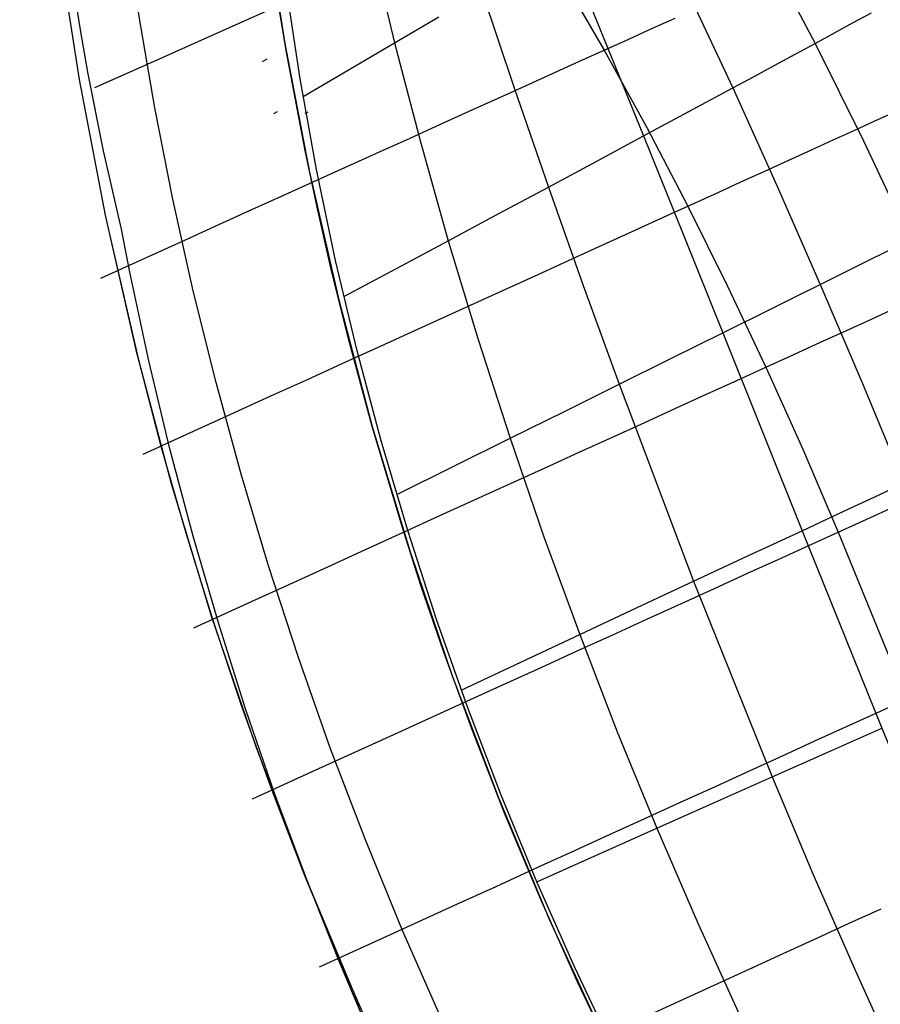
# Model space of a CAD drawing. Header units: millimetres. Extents: x -58 to 58, y -58 to 57.
# Tile 11 of 102: x -58 to -45, y -23 to -9. Entities that reach past the tile are written whole.
import ezdxf

# ---------------------------------------------------------------- set-up
doc = ezdxf.new("R2010")
doc.units = ezdxf.units.MM
doc.header["$MEASUREMENT"] = 0
doc.layers.add('Predefinito', color=5, linetype='Continuous')

msp = doc.modelspace()

# ---------------------------------------------------------------- linework, layer by layer
at = {"layer": 'Predefinito', "extrusion": (2.88321e-07, -6.82626e-07, 1)}
msp.add_lwpolyline([(-36.323, -40.631), (-36.008, -39.766), (-35.717, -38.902), (-35.451, -38.039), (-35.21, -37.177), (-34.992, -36.317), (-34.797, -35.459), (-34.625, -34.603), (-34.475, -33.75), (-34.347, -32.9), (-34.24, -32.054), (-34.155, -31.211), (-34.089, -30.373), (-34.043, -29.539), (-34.017, -28.71), (-34.009, -27.885), (-34.02, -27.066), (-34.049, -26.253), (-34.094, -25.446), (-34.157, -24.645), (-34.235, -23.85), (-34.33, -23.062), (-34.439, -22.281), (-34.563, -21.508), (-34.701, -20.741), (-34.853, -19.983), (-35.018, -19.232), (-35.196, -18.49), (-35.386, -17.755), (-35.587, -17.03), (-35.8, -16.313), (-36.257, -14.906), (-36.501, -14.215), (-36.758, -13.528), (-37.029, -12.846), (-37.313, -12.169), (-37.614, -11.499), (-37.931, -10.834), (-38.265, -10.177), (-38.619, -9.526), (-38.992, -8.883), (-39.385, -8.249), (-39.801, -7.624), (-40.238, -7.008), (-40.698, -6.403), (-41.182, -5.809), (-41.69, -5.227), (-41.954, -4.941), (-42.223, -4.658), (-42.5, -4.379), (-42.782, -4.103), (-43.071, -3.83), (-43.367, -3.562), (-43.669, -3.297), (-43.978, -3.035), (-44.293, -2.778), (-44.615, -2.524), (-45.279, -2.029), (-45.97, -1.55), (-46.689, -1.087), (-47.435, -0.642), (-48.209, -0.214), (-49.012, 0.196), (-49.843, 0.589), (-50.704, 0.965), (-51.595, 1.322), (-52.516, 1.663), (-53.468, 1.986), (-54.452, 2.291)], dxfattribs=at)
at = {"layer": 'Predefinito'}
for points in [[(-57.5, 0), (-57.466, -1.985), (-57.363, -3.967), (-57.192, -5.945), (-56.953, -7.915), (-56.645, -9.876), (-56.271, -11.825), (-55.829, -13.761), (-55.321, -15.679), (-54.747, -17.58), (-54.107, -19.459), (-53.403, -21.315), (-52.636, -23.145), (-51.806, -24.948)], [(-51.43, -23.391), (-51.999, -22.098), (-52.533, -20.797), (-53.032, -19.49), (-53.496, -18.179), (-53.925, -16.864), (-54.319, -15.546), (-54.679, -14.228), (-55.005, -12.911), (-55.298, -11.594), (-55.557, -10.281), (-55.783, -8.971), (-55.977, -7.667), (-56.14, -6.368), (-56.271, -5.077), (-56.373, -3.793), (-56.444, -2.519), (-56.486, -1.254), (-56.5, 0)], [(-54.5, 0), (-54.468, -1.881), (-54.37, -3.76), (-54.208, -5.634), (-53.981, -7.502), (-53.69, -9.361), (-53.335, -11.208), (-52.916, -13.043), (-52.435, -14.861), (-51.89, -16.662), (-51.284, -18.444), (-50.617, -20.203), (-49.89, -21.938), (-49.103, -23.647)]]:
    msp.add_lwpolyline(points, dxfattribs=at)
at = {"layer": 'Predefinito', "extrusion": (-0.273242, 0.92603, -0.260398)}
msp.add_lwpolyline([(54.328, 28.734), (54.219, 28.831)], dxfattribs=at)
at = {"layer": 'Predefinito', "extrusion": (-0.28586, 0.928307, -0.237759)}
msp.add_lwpolyline([(54.451, 28.201), (54.372, 28.263)], dxfattribs=at)
at = {"layer": 'Predefinito', "extrusion": (-0.28939, 0.931618, -0.219868)}
msp.add_lwpolyline([(54.5, 27.639), (54.438, 27.683)], dxfattribs=at)
at = {"layer": 'Predefinito', "extrusion": (-0.278971, 0.939531, -0.198636)}
msp.add_lwpolyline([(54.138, 26.518), (54.09, 26.551)], dxfattribs=at)
at = {"layer": 'Predefinito'}
for points in [[(-56.23, 0.914, 39.601), (-52.427, -4.29, 38.653), (-51.733, -5.268, 38.495), (-51.05, -6.274, 38.361), (-50.384, -7.307, 38.244), (-49.732, -8.369, 38.133), (-49.101, -9.455, 38.031), (-48.488, -10.565, 37.943), (-47.898, -11.695, 37.867), (-47.327, -12.844, 37.803), (-46.778, -14.009, 37.75), (-46.248, -15.188, 37.709), (-45.737, -16.377, 37.68), (-44.759, -18.778, 37.656), (-43.834, -21.198, 37.68), (-42.965, -23.631, 37.75)], [(-49.671, -7.901, 33.364), (-49.104, -9.286, 33.18), (-48.535, -10.686, 33.029), (-47.966, -12.096, 32.906), (-47.397, -13.514, 32.81), (-46.258, -16.357, 32.691), (-45.111, -19.193, 32.662), (-43.944, -22.011, 32.72), (-42.758, -24.808, 32.869)], [(-52.451, -7.943, 30.376), (-52.114, -9.35, 30.201), (-51.743, -10.77, 30.058), (-51.341, -12.192, 29.943), (-50.911, -13.612, 29.851), (-50.453, -15.03, 29.779), (-49.967, -16.444, 29.727), (-49.453, -17.849, 29.692), (-48.913, -19.246, 29.673), (-48.346, -20.632, 29.671), (-47.752, -22.004, 29.683), (-47.131, -23.362, 29.711)], [(-46.797, -7.978, 36.734), (-46.072, -9.357, 36.565), (-45.374, -10.758, 36.428), (-44.703, -12.177, 36.32), (-44.059, -13.608, 36.241), (-43.439, -15.047, 36.189), (-42.84, -16.491, 36.162), (-42.259, -17.936, 36.16), (-41.692, -19.383, 36.183), (-41.14, -20.835, 36.23), (-40.603, -22.291, 36.302), (-40.082, -23.748, 36.401)], [(-48.998, -23.862, 28.352), (-49.489, -22.826, 28.338), (-50.012, -21.655, 28.33), (-50.532, -20.415, 28.329), (-51.005, -19.202, 28.336), (-51.406, -18.102, 28.349), (-51.734, -17.142, 28.366), (-52.005, -16.299, 28.385), (-52.435, -14.859, 28.428), (-52.761, -13.656, 28.473), (-53.018, -12.623, 28.519), (-53.227, -11.712, 28.567), (-53.4, -10.895, 28.615), (-53.672, -9.462, 28.713), (-53.882, -8.185, 28.811)], [(-56.039, -12.025, 30.15), (-56.298, -10.9, 30.171), (-56.522, -9.769, 30.204), (-56.627, -9.165, 30.228), (-56.721, -8.559, 30.258)], [(-48.95, -23.846, 28.386), (-49.525, -22.632, 28.369), (-50.069, -21.402, 28.361), (-50.581, -20.158, 28.362), (-51.062, -18.901, 28.373), (-51.51, -17.632, 28.394), (-51.924, -16.354, 28.426), (-52.305, -15.067, 28.47), (-52.65, -13.773, 28.527), (-52.96, -12.475, 28.598), (-53.234, -11.171, 28.688), (-53.47, -9.865, 28.8), (-53.668, -8.566, 28.935)], [(-50.858, -8.608, 31.731), (-50.388, -10.01, 31.565), (-49.902, -11.421, 31.429), (-49.401, -12.836, 31.32), (-48.887, -14.253, 31.235), (-47.817, -17.084, 31.13), (-46.688, -19.893, 31.104), (-46.101, -21.285, 31.119), (-45.497, -22.668, 31.154), (-44.879, -24.041, 31.208)], [(-47.903, -8.606, 34.904), (-47.254, -9.995, 34.741), (-46.619, -11.401, 34.608), (-45.998, -12.819, 34.504), (-45.39, -14.245, 34.428), (-44.794, -15.676, 34.377), (-43.629, -18.538, 34.347), (-42.486, -21.398, 34.412), (-41.365, -24.255, 34.574)], [(-56.422, -9.993, 30.19), (-55.578, -9.616, 31.067), (-54.752, -9.248, 31.981), (-53.949, -8.89, 32.932)], [(-56.335, -12.73, 29.801), (-55.606, -12.4, 30.419), (-55.119, -12.179, 30.849), (-54.637, -11.961, 31.291), (-54.162, -11.746, 31.744), (-53.693, -11.533, 32.208), (-53.23, -11.324, 32.683), (-52.776, -11.118, 33.168), (-52.329, -10.916, 33.665), (-51.891, -10.717, 34.173), (-51.462, -10.523, 34.691), (-51.042, -10.333, 35.221), (-50.632, -10.147, 35.761), (-50.232, -9.966, 36.312), (-49.843, -9.791, 36.875), (-49.466, -9.62, 37.447), (-49.101, -9.455, 38.031), (-48.748, -9.295, 38.625), (-48.407, -9.141, 39.23), (-48.079, -8.993, 39.844)], [(-53.427, -10.121, 28.775), (-52.764, -9.733, 29.475), (-52.114, -9.35, 30.201), (-51.478, -8.975, 30.953)], [(-52.841, -12.992, 28.568), (-52.084, -12.589, 29.241), (-51.341, -12.192, 29.943), (-50.613, -11.802, 30.672), (-49.902, -11.421, 31.429), (-49.208, -11.048, 32.215), (-48.535, -10.686, 33.029), (-47.883, -10.335, 33.87), (-47.254, -9.995, 34.741), (-46.948, -9.831, 35.186), (-46.649, -9.669, 35.639), (-46.357, -9.511, 36.099), (-46.072, -9.357, 36.565), (-45.794, -9.206, 37.038), (-45.524, -9.06, 37.515), (-45.261, -8.918, 37.999)], [(-55.727, -15.258, 29.81), (-54.938, -14.899, 30.403), (-54.411, -14.659, 30.817), (-53.89, -14.422, 31.243), (-53.375, -14.188, 31.682), (-52.868, -13.956, 32.132), (-52.367, -13.729, 32.594), (-51.875, -13.505, 33.069), (-51.392, -13.285, 33.555), (-50.917, -13.069, 34.053), (-50.453, -12.858, 34.562), (-49.998, -12.651, 35.084), (-49.554, -12.449, 35.617), (-49.122, -12.252, 36.162), (-48.701, -12.06, 36.719), (-48.293, -11.875, 37.287), (-47.898, -11.695, 37.867), (-47.515, -11.521, 38.459), (-47.147, -11.353, 39.062), (-46.792, -11.191, 39.675), (-46.45, -11.036, 40.299), (-46.123, -10.887, 40.932), (-45.809, -10.744, 41.575), (-45.51, -10.607, 42.226), (-45.224, -10.477, 42.885), (-44.953, -10.354, 43.552)], [(-56.226, -12.035, 30.001), (-55.798, -13.886, 29.999), (-55.471, -15.141, 30), (-55.114, -16.39, 30), (-54.731, -17.63, 30), (-54.319, -18.861, 30), (-53.879, -20.083, 30), (-53.411, -21.295, 30), (-52.916, -22.497, 30), (-52.395, -23.686, 30)], [(-52.395, -23.756, 30.092), (-52.902, -22.564, 30.101), (-53.381, -21.359, 30.109), (-53.832, -20.143, 30.116), (-54.253, -18.917, 30.123), (-54.645, -17.68, 30.129), (-55.008, -16.435, 30.135), (-55.341, -15.18, 30.14), (-55.644, -13.917, 30.143), (-55.918, -12.645, 30.147), (-56.039, -12.025, 30.15)], [(-52.081, -15.838, 28.442), (-51.26, -15.431, 29.096), (-50.453, -15.03, 29.779), (-49.661, -14.638, 30.492), (-48.887, -14.253, 31.235), (-48.132, -13.878, 32.007), (-47.397, -13.514, 32.81), (-46.685, -13.16, 33.642), (-46.338, -12.988, 34.069), (-45.998, -12.819, 34.504), (-45.664, -12.653, 34.947), (-45.336, -12.491, 35.398), (-45.016, -12.332, 35.855)], [(-55, -17.753, 29.816), (-54.171, -17.375, 30.39), (-53.617, -17.123, 30.793), (-53.07, -16.874, 31.208), (-52.529, -16.627, 31.637), (-51.996, -16.385, 32.077), (-51.471, -16.145, 32.531), (-50.954, -15.91, 32.997), (-50.446, -15.679, 33.475), (-49.948, -15.452, 33.966), (-49.46, -15.23, 34.469), (-48.983, -15.013, 34.985), (-48.517, -14.801, 35.513), (-48.063, -14.594, 36.054), (-47.622, -14.393, 36.607), (-47.193, -14.198, 37.172), (-46.778, -14.009, 37.75), (-46.378, -13.827, 38.34), (-45.991, -13.651, 38.941), (-45.619, -13.481, 39.554), (-45.261, -13.319, 40.178), (-44.918, -13.162, 40.812)], [(-51.155, -18.646, 28.376), (-50.297, -18.244, 29.019), (-49.453, -17.849, 29.692), (-48.626, -17.462, 30.396), (-47.817, -17.084, 31.13), (-47.027, -16.715, 31.895), (-46.258, -16.357, 32.691), (-45.883, -16.182, 33.1), (-45.514, -16.01, 33.518), (-45.151, -15.841, 33.943), (-44.794, -15.676, 34.377)], [(-54.155, -20.209, 29.819), (-53.305, -19.822, 30.383), (-52.738, -19.564, 30.779), (-52.177, -19.308, 31.188), (-51.623, -19.056, 31.61), (-51.077, -18.807, 32.045), (-50.539, -18.562, 32.493), (-50.009, -18.321, 32.954), (-49.489, -18.085, 33.427), (-48.979, -17.852, 33.914), (-48.48, -17.625, 34.414), (-47.991, -17.403, 34.926), (-47.515, -17.186, 35.451), (-47.05, -16.974, 35.989), (-46.599, -16.769, 36.54), (-46.161, -16.57, 37.104), (-45.737, -16.377, 37.68), (-45.327, -16.19, 38.269), (-44.932, -16.011, 38.869)], [(-53.194, -22.623, 29.821), (-52.341, -22.235, 30.38), (-51.772, -21.975, 30.774), (-51.21, -21.719, 31.181), (-50.654, -21.466, 31.601), (-50.106, -21.216, 32.034), (-49.567, -20.97, 32.48), (-49.036, -20.728, 32.939), (-48.515, -20.491, 33.412), (-48.004, -20.258, 33.897), (-47.504, -20.03, 34.395), (-47.015, -19.807, 34.906), (-46.538, -19.589, 35.431), (-46.073, -19.377, 35.968), (-45.621, -19.171, 36.518), (-45.183, -18.971, 37.081), (-44.759, -18.778, 37.656)], [(-50.069, -21.402, 28.36), (-49.2, -21.013, 29), (-48.346, -20.632, 29.671), (-47.508, -20.258, 30.372), (-46.688, -19.893, 31.104), (-45.889, -19.538, 31.867), (-45.111, -19.193, 32.662)], [(-48.554, -23.357, 32.493), (-48.033, -23.119, 32.954), (-47.521, -22.885, 33.427), (-47.019, -22.655, 33.914), (-46.528, -22.43, 34.414), (-46.047, -22.211, 34.926), (-45.579, -21.996, 35.451), (-45.123, -21.788, 35.989)]]:
    msp.add_polyline3d(points, dxfattribs=at)

doc.saveas('drawing.dxf')
